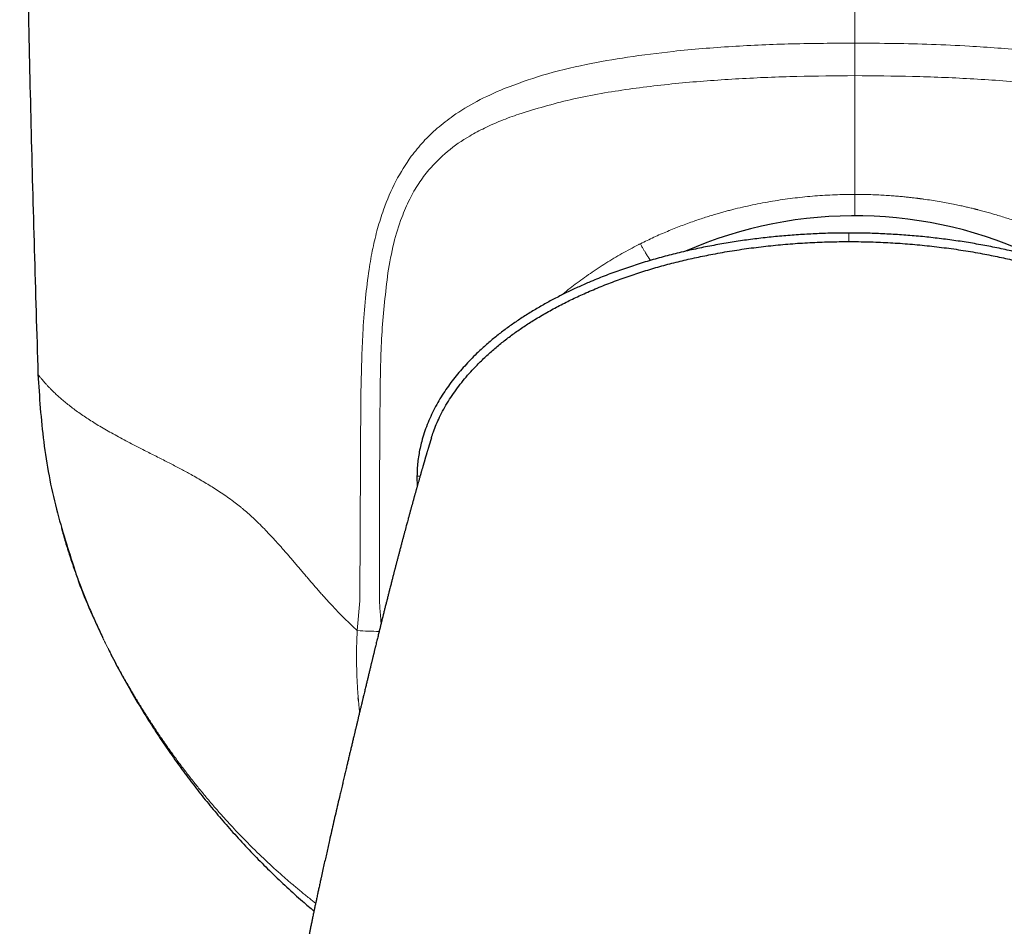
# Model space of a CAD drawing. Header units: millimetres. Extents: x 8 to 811, y 12 to 917.
# Tile 31 of 74: x 449 to 476, y 434 to 459. Entities that reach past the tile are written whole.
import ezdxf

# ---------------------------------------------------------------- set-up
doc = ezdxf.new("R2010")
doc.units = ezdxf.units.MM

msp = doc.modelspace()

# ---------------------------------------------------------------- linework, layer by layer
at = {"color": 252, "linetype": 'Continuous', "lineweight": 0}
for p, q in [((471.573, 452.759), (471.573, 452.524)), ((458.108, 442.626), (458.136, 448.421)), ((459.678, 446.062), (459.764, 446.062)), ((458.034, 441.805), (458.108, 442.626)), ((451.014, 441.626), (451.03, 441.592))]:
    msp.add_line(p, q, dxfattribs=at)
at = {"color": 7, "linetype": 'Continuous', "lineweight": 30}
msp.add_line((459.678, 446.062), (459.679, 445.764), dxfattribs=at)
msp.add_arc((471.736, 441.607), 11.628, 64.1846, 113.6355, dxfattribs=at)
for points, knots in [([(448.736, 480.107), (448.737, 478.94), (448.741, 476.607), (448.762, 473.108), (448.794, 469.609), (448.839, 466.11), (448.895, 462.632), (448.963, 459.174), (449.043, 455.738), (449.134, 452.302), (449.204, 450.012), (449.239, 448.867)], [0, 0, 0, 0, 0.1119894, 0.223983, 0.3359802, 0.4479803, 0.5599826, 0.6699864, 0.779991, 0.8899957, 1, 1, 1, 1]), ([(471.573, 452.759), (471.418, 452.758), (471.108, 452.756), (470.643, 452.739), (470.182, 452.714), (469.722, 452.677), (469.265, 452.631), (468.81, 452.575), (468.358, 452.509), (467.907, 452.432), (467.459, 452.344), (467.013, 452.246), (466.568, 452.135), (466.127, 452.013), (465.691, 451.878), (465.259, 451.732), (464.834, 451.573), (464.45, 451.416), (464.105, 451.264), (463.799, 451.12), (463.496, 450.968), (463.196, 450.806), (462.9, 450.635), (462.613, 450.456), (462.337, 450.271), (462.072, 450.079), (461.814, 449.876), (461.563, 449.663), (461.343, 449.46), (461.153, 449.27), (460.991, 449.096), (460.834, 448.918), (460.684, 448.733), (460.541, 448.542), (460.406, 448.345), (460.279, 448.14), (460.161, 447.927), (460.053, 447.707), (459.957, 447.481), (459.874, 447.251), (459.809, 447.033), (459.76, 446.828), (459.724, 446.636), (459.698, 446.444), (459.682, 446.252), (459.679, 446.126), (459.678, 446.062)], [0, 0, 0, 0, 0.030912, 0.061693, 0.092375, 0.122987, 0.153556, 0.18411, 0.214674, 0.245276, 0.275942, 0.306701, 0.337596, 0.368583, 0.399541, 0.430426, 0.461265, 0.492083, 0.515103, 0.538154, 0.561258, 0.584436, 0.607718, 0.631121, 0.653244, 0.675371, 0.697488, 0.719649, 0.741897, 0.757774, 0.77365, 0.789477, 0.805283, 0.821096, 0.836953, 0.852899, 0.868988, 0.885283, 0.901627, 0.917885, 0.934146, 0.947234, 0.960405, 0.973622, 0.986814, 1, 1, 1, 1]), ([(483.47, 446.062), (483.468, 446.141), (483.464, 446.297), (483.439, 446.533), (483.4, 446.769), (483.347, 447.004), (483.278, 447.237), (483.196, 447.467), (483.102, 447.692), (482.995, 447.911), (482.878, 448.124), (482.75, 448.331), (482.614, 448.531), (482.47, 448.724), (482.32, 448.909), (482.165, 449.088), (482.003, 449.261), (481.821, 449.444), (481.616, 449.634), (481.389, 449.831), (481.155, 450.017), (480.918, 450.195), (480.675, 450.363), (480.429, 450.523), (480.148, 450.694), (479.829, 450.874), (479.472, 451.06), (479.11, 451.234), (478.726, 451.404), (478.321, 451.57), (477.896, 451.729), (477.466, 451.876), (477.032, 452.009), (476.595, 452.131), (476.154, 452.241), (475.709, 452.34), (475.26, 452.428), (474.808, 452.506), (474.351, 452.573), (473.892, 452.63), (473.43, 452.677), (472.967, 452.714), (472.503, 452.739), (472.039, 452.756), (471.729, 452.758), (471.573, 452.759)], [0, 0, 0, 0, 0.0163607, 0.0326381, 0.0488873, 0.0651653, 0.0815212, 0.0978429, 0.1140484, 0.1302124, 0.1463912, 0.1625744, 0.178656, 0.1946069, 0.2104708, 0.2262836, 0.2420778, 0.2578806, 0.2781629, 0.2984073, 0.3185254, 0.3385443, 0.358493, 0.3783955, 0.3982715, 0.4255865, 0.4529175, 0.4802896, 0.5076184, 0.538537, 0.5693375, 0.6000492, 0.6306996, 0.6613142, 0.691918, 0.722536, 0.7531926, 0.7839159, 0.8147369, 0.8456441, 0.8765423, 0.9073902, 0.93823, 0.9690903, 1, 1, 1, 1]), ([(460.077, 447.115), (460.095, 447.172), (460.134, 447.296), (460.209, 447.486), (460.302, 447.695), (460.413, 447.908), (460.54, 448.126), (460.68, 448.337), (460.83, 448.543), (460.989, 448.743), (461.157, 448.936), (461.351, 449.142), (461.572, 449.358), (461.822, 449.581), (462.081, 449.793), (462.35, 449.995), (462.626, 450.187), (462.928, 450.38), (463.254, 450.573), (463.605, 450.763), (463.963, 450.942), (464.344, 451.117), (464.746, 451.287), (465.171, 451.452), (465.601, 451.603), (466.037, 451.742), (466.478, 451.869), (466.924, 451.984), (467.374, 452.087), (467.852, 452.184), (468.356, 452.272), (468.887, 452.349), (469.421, 452.413), (469.958, 452.463), (470.496, 452.498), (471.035, 452.52), (471.394, 452.522), (471.573, 452.524)], [0, 0, 0, 0, 0.013135, 0.029243, 0.045473, 0.06412, 0.08287, 0.101722, 0.120666, 0.139684, 0.158751, 0.177836, 0.202756, 0.227676, 0.252623, 0.277613, 0.30266, 0.327768, 0.357436, 0.387175, 0.416965, 0.446776, 0.480647, 0.514533, 0.548468, 0.58248, 0.616598, 0.650846, 0.685246, 0.719818, 0.759548, 0.799471, 0.839531, 0.879673, 0.919837, 0.959965, 1, 1, 1, 1]), ([(471.573, 452.524), (471.753, 452.522), (472.112, 452.52), (472.651, 452.498), (473.189, 452.463), (473.726, 452.413), (474.26, 452.349), (474.791, 452.272), (475.295, 452.184), (475.772, 452.087), (476.223, 451.984), (476.669, 451.869), (477.11, 451.742), (477.546, 451.603), (477.976, 451.452), (478.401, 451.287), (478.785, 451.125), (479.129, 450.967), (479.434, 450.818), (479.734, 450.66), (480.029, 450.494), (480.318, 450.318), (480.595, 450.137), (480.859, 449.95), (481.111, 449.758), (481.354, 449.556), (481.589, 449.345), (481.801, 449.137), (481.99, 448.936), (482.158, 448.743), (482.317, 448.543), (482.467, 448.337), (482.606, 448.126), (482.734, 447.908), (482.845, 447.695), (482.938, 447.486), (483.004, 447.318), (483.037, 447.216), (483.048, 447.182)], [0, 0, 0, 0, 0.040244, 0.080583, 0.120957, 0.161308, 0.201578, 0.24171, 0.281647, 0.3164, 0.35098, 0.385407, 0.419704, 0.453894, 0.488006, 0.522069, 0.556118, 0.581545, 0.606961, 0.632346, 0.657684, 0.682967, 0.708189, 0.731914, 0.75559, 0.779229, 0.802848, 0.826467, 0.845651, 0.864818, 0.883936, 0.902979, 0.92193, 0.940778, 0.959523, 0.975838, 0.99203, 1, 1, 1, 1]), ([(449.239, 448.867), (449.279, 448.244), (449.358, 446.995), (449.702, 445.179), (450.077, 444.02), (450.258, 443.458)], [0, 0, 0, 0, 0.338823, 0.679498, 1, 1, 1, 1]), ([(460.076, 447.116), (460.076, 447.115), (460.075, 447.113), (460.073, 447.108), (460.071, 447.101), (460.069, 447.093), (460.066, 447.084), (460.063, 447.074), (460.059, 447.063), (460.056, 447.053), (460.053, 447.042), (460.049, 447.031), (460.046, 447.02), (460.043, 447.01), (460.04, 447), (460.037, 446.991), (460.035, 446.982), (460.032, 446.972), (460.028, 446.96), (460.023, 446.945), (460.018, 446.927), (460.012, 446.908), (460.006, 446.888), (460, 446.869), (459.994, 446.85), (459.989, 446.83), (459.982, 446.809), (459.975, 446.784), (459.967, 446.757), (459.958, 446.728), (459.949, 446.696), (459.937, 446.658), (459.923, 446.611), (459.911, 446.568), (459.901, 446.537), (459.896, 446.52), (459.892, 446.504), (459.887, 446.489), (459.883, 446.474), (459.878, 446.457), (459.872, 446.436), (459.865, 446.413), (459.858, 446.389), (459.851, 446.365), (459.845, 446.343), (459.838, 446.319), (459.83, 446.292), (459.821, 446.26), (459.811, 446.227), (459.802, 446.195), (459.793, 446.163), (459.784, 446.133), (459.775, 446.101), (459.765, 446.065), (459.754, 446.026), (459.742, 445.984), (459.73, 445.945), (459.72, 445.908), (459.71, 445.873), (459.7, 445.837), (459.69, 445.801), (459.68, 445.767), (459.671, 445.735), (459.663, 445.705), (459.654, 445.674), (459.644, 445.639), (459.634, 445.602), (459.623, 445.564), (459.613, 445.529), (459.604, 445.495), (459.595, 445.461), (459.584, 445.424), (459.573, 445.383), (459.562, 445.342), (459.551, 445.303), (459.541, 445.266), (459.531, 445.231), (459.521, 445.195), (459.511, 445.158), (459.5, 445.119), (459.489, 445.078), (459.478, 445.037), (459.467, 444.996), (459.456, 444.957), (459.445, 444.916), (459.431, 444.866), (459.416, 444.809), (459.399, 444.747), (459.383, 444.687), (459.369, 444.635), (459.357, 444.592), (459.348, 444.557), (459.338, 444.521), (459.328, 444.484), (459.319, 444.448), (459.31, 444.417), (459.304, 444.393), (459.299, 444.374), (459.293, 444.353), (459.286, 444.327), (459.278, 444.297), (459.268, 444.257), (459.256, 444.211), (459.243, 444.162), (459.23, 444.113), (459.216, 444.063), (459.203, 444.012), (459.19, 443.961), (459.177, 443.914), (459.165, 443.869), (459.154, 443.824), (459.141, 443.778), (459.129, 443.731), (459.118, 443.688), (459.107, 443.645), (459.096, 443.602), (459.084, 443.559), (459.074, 443.521), (459.066, 443.488), (459.058, 443.457), (459.049, 443.422), (459.039, 443.382), (459.028, 443.341), (459.017, 443.3), (459.006, 443.256), (458.995, 443.211), (458.982, 443.162), (458.969, 443.111), (458.955, 443.055), (458.94, 442.999), (458.926, 442.942), (458.912, 442.89), (458.9, 442.84), (458.887, 442.791), (458.875, 442.741), (458.862, 442.689), (458.849, 442.641), (458.838, 442.595), (458.826, 442.548), (458.813, 442.497), (458.8, 442.445), (458.787, 442.395), (458.775, 442.344), (458.762, 442.293), (458.751, 442.25), (458.743, 442.218), (458.737, 442.192), (458.729, 442.162), (458.719, 442.122), (458.707, 442.075), (458.694, 442.022), (458.682, 441.973), (458.671, 441.926), (458.659, 441.878), (458.646, 441.826), (458.633, 441.771), (458.619, 441.715), (458.604, 441.655), (458.589, 441.592), (458.573, 441.53), (458.557, 441.465), (458.544, 441.409), (458.532, 441.362), (458.524, 441.33), (458.518, 441.302), (458.511, 441.273), (458.503, 441.24), (458.494, 441.205), (458.486, 441.17), (458.478, 441.138), (458.471, 441.108), (458.463, 441.076), (458.454, 441.039), (458.444, 440.999), (458.435, 440.96), (458.427, 440.926), (458.419, 440.893), (458.406, 440.839), (458.388, 440.765), (458.365, 440.668), (458.341, 440.568), (458.318, 440.471), (458.293, 440.37), (458.272, 440.281), (458.253, 440.202), (458.238, 440.137), (458.222, 440.071), (458.207, 440.011), (458.195, 439.958), (458.185, 439.916), (458.175, 439.877), (458.166, 439.837), (458.154, 439.79), (458.141, 439.736), (458.129, 439.683), (458.117, 439.636), (458.107, 439.591), (458.095, 439.543), (458.083, 439.494), (458.072, 439.448), (458.063, 439.408), (458.054, 439.37), (458.044, 439.329), (458.033, 439.284), (458.023, 439.242), (458.014, 439.207), (458.008, 439.179), (458.002, 439.153), (457.995, 439.124), (457.985, 439.084), (457.974, 439.039), (457.963, 438.994), (457.954, 438.955), (457.939, 438.891), (457.919, 438.807), (457.892, 438.695), (457.866, 438.584), (457.838, 438.468), (457.809, 438.348), (457.781, 438.23), (457.753, 438.112), (457.724, 437.988), (457.691, 437.85), (457.657, 437.705), (457.622, 437.555), (457.588, 437.412), (457.546, 437.232), (457.497, 437.023), (457.439, 436.775), (457.382, 436.526), (457.324, 436.275), (457.274, 436.051), (457.229, 435.855), (457.191, 435.687), (457.154, 435.519), (457.116, 435.35), (457.078, 435.175), (457.044, 435.022), (457.014, 434.885), (456.989, 434.771), (456.964, 434.653), (456.938, 434.534), (456.917, 434.437), (456.902, 434.365), (456.893, 434.322), (456.884, 434.279), (456.874, 434.233), (456.864, 434.184), (456.854, 434.137), (456.845, 434.095), (456.837, 434.056), (456.828, 434.012), (456.817, 433.96), (456.805, 433.903), (456.794, 433.849), (456.783, 433.797), (456.772, 433.744), (456.761, 433.688), (456.749, 433.633), (456.739, 433.582), (456.729, 433.534), (456.719, 433.483), (456.708, 433.428), (456.696, 433.372), (456.686, 433.321), (456.676, 433.271), (456.665, 433.214), (456.652, 433.15), (456.639, 433.085), (456.626, 433.02), (456.613, 432.955), (456.6, 432.889), (456.587, 432.819), (456.573, 432.748), (456.56, 432.68), (456.548, 432.618), (456.538, 432.564), (456.528, 432.513), (456.517, 432.458), (456.506, 432.396), (456.492, 432.326), (456.479, 432.252), (456.465, 432.178), (456.452, 432.107), (456.44, 432.044), (456.43, 431.988), (456.421, 431.94), (456.412, 431.892), (456.403, 431.839), (456.392, 431.779), (456.381, 431.717), (456.371, 431.661), (456.362, 431.613), (456.355, 431.571), (456.347, 431.529), (456.339, 431.482), (456.33, 431.429), (456.32, 431.37), (456.309, 431.305), (456.297, 431.237), (456.286, 431.171), (456.274, 431.104), (456.262, 431.032), (456.249, 430.955), (456.236, 430.878), (456.224, 430.805), (456.213, 430.736), (456.203, 430.672), (456.193, 430.614), (456.186, 430.569), (456.181, 430.535), (456.177, 430.511), (456.174, 430.49), (456.171, 430.472), (456.167, 430.45), (456.163, 430.42), (456.157, 430.381), (456.149, 430.335), (456.142, 430.285), (456.134, 430.236), (456.127, 430.189), (456.117, 430.125), (456.105, 430.044), (456.092, 429.957), (456.081, 429.882), (456.071, 429.818), (456.063, 429.759), (456.056, 429.71), (456.049, 429.664), (456.042, 429.614), (456.032, 429.547), (456.021, 429.463), (456.007, 429.361), (455.992, 429.253), (455.979, 429.158), (455.969, 429.08), (455.962, 429.026), (455.956, 428.979), (455.951, 428.942), (455.948, 428.915), (455.945, 428.893), (455.942, 428.87), (455.938, 428.838), (455.933, 428.797), (455.923, 428.723), (455.911, 428.624), (455.897, 428.508), (455.885, 428.403), (455.873, 428.304), (455.863, 428.211), (455.853, 428.126), (455.845, 428.052), (455.838, 427.988), (455.832, 427.927), (455.824, 427.858), (455.816, 427.776), (455.806, 427.676), (455.794, 427.563), (455.782, 427.436), (455.77, 427.309), (455.759, 427.183), (455.748, 427.062), (455.739, 426.953), (455.732, 426.862), (455.726, 426.794), (455.722, 426.736), (455.717, 426.683), (455.714, 426.634), (455.709, 426.574), (455.704, 426.508), (455.699, 426.432), (455.694, 426.36), (455.69, 426.295), (455.686, 426.241), (455.683, 426.195), (455.68, 426.152), (455.677, 426.101), (455.673, 426.041), (455.669, 425.971), (455.664, 425.89), (455.659, 425.794), (455.653, 425.68), (455.646, 425.547), (455.64, 425.4), (455.633, 425.24), (455.626, 425.065), (455.62, 424.88), (455.615, 424.685), (455.61, 424.481), (455.607, 424.265), (455.605, 424.035), (455.604, 423.878), (455.604, 423.797)], [0, 0, 0, 0, 0.007658, 0.014918, 0.021786, 0.028264, 0.034355, 0.039964, 0.045205, 0.050081, 0.054594, 0.058828, 0.062687, 0.066174, 0.06929, 0.072038, 0.074417, 0.076437, 0.079994, 0.083851, 0.088005, 0.092456, 0.09686, 0.100892, 0.104555, 0.108206, 0.112237, 0.116645, 0.121429, 0.12643, 0.131463, 0.136527, 0.144391, 0.15236, 0.154845, 0.157144, 0.159241, 0.161138, 0.1629, 0.165186, 0.167793, 0.170721, 0.17373, 0.176546, 0.179168, 0.181599, 0.184928, 0.188466, 0.192204, 0.195824, 0.199163, 0.202222, 0.205371, 0.20893, 0.213023, 0.217128, 0.221199, 0.224344, 0.227554, 0.230827, 0.23414, 0.237231, 0.239977, 0.242456, 0.245064, 0.247966, 0.251223, 0.254411, 0.257306, 0.259911, 0.262556, 0.26548, 0.268682, 0.271961, 0.274963, 0.27769, 0.28028, 0.282826, 0.285464, 0.288386, 0.291313, 0.29431, 0.297143, 0.29981, 0.302499, 0.305449, 0.310043, 0.314027, 0.317845, 0.321803, 0.32393, 0.326108, 0.328365, 0.330701, 0.333046, 0.335101, 0.336369, 0.337473, 0.33868, 0.340215, 0.342076, 0.344188, 0.347336, 0.350207, 0.352819, 0.355927, 0.358847, 0.361687, 0.364502, 0.366798, 0.369281, 0.371942, 0.37447, 0.376881, 0.378985, 0.381323, 0.3838, 0.385883, 0.387493, 0.388958, 0.390825, 0.39297, 0.395107, 0.397228, 0.399314, 0.401715, 0.404121, 0.406722, 0.409381, 0.412362, 0.415139, 0.417687, 0.420014, 0.422325, 0.424789, 0.42718, 0.42963, 0.431622, 0.43364, 0.436204, 0.438695, 0.440866, 0.443157, 0.445616, 0.447808, 0.448921, 0.450008, 0.451329, 0.452894, 0.455318, 0.457653, 0.459826, 0.461763, 0.463781, 0.466142, 0.468537, 0.470756, 0.473402, 0.476129, 0.478733, 0.481266, 0.484238, 0.485803, 0.487084, 0.488139, 0.48931, 0.490654, 0.492142, 0.493607, 0.494889, 0.496001, 0.497261, 0.49878, 0.500505, 0.502066, 0.503393, 0.504609, 0.506056, 0.509683, 0.51327, 0.51657, 0.519995, 0.523019, 0.526724, 0.528911, 0.530976, 0.533141, 0.535447, 0.536957, 0.538345, 0.539573, 0.540774, 0.542283, 0.544233, 0.546067, 0.54748, 0.54883, 0.550398, 0.552144, 0.553626, 0.554868, 0.555958, 0.557272, 0.558849, 0.560241, 0.561374, 0.562232, 0.56292, 0.563844, 0.565045, 0.566705, 0.568164, 0.569364, 0.570437, 0.574191, 0.577446, 0.580935, 0.58463, 0.588342, 0.592189, 0.595639, 0.599321, 0.603674, 0.60839, 0.612633, 0.617445, 0.621511, 0.628984, 0.636409, 0.643849, 0.651304, 0.658779, 0.663687, 0.6687, 0.673533, 0.678458, 0.683494, 0.688821, 0.691815, 0.695416, 0.698744, 0.702054, 0.705703, 0.707114, 0.708276, 0.709444, 0.710773, 0.71226, 0.713653, 0.714843, 0.715868, 0.717039, 0.718632, 0.720332, 0.721879, 0.723284, 0.724772, 0.726416, 0.728096, 0.729512, 0.730744, 0.732159, 0.733858, 0.735507, 0.736912, 0.738192, 0.739803, 0.741736, 0.743616, 0.745399, 0.747224, 0.749121, 0.751052, 0.753136, 0.755106, 0.756854, 0.758374, 0.75968, 0.761172, 0.762985, 0.764961, 0.767072, 0.769203, 0.771222, 0.773032, 0.774564, 0.775932, 0.777059, 0.778559, 0.780403, 0.782149, 0.783742, 0.785123, 0.786188, 0.787288, 0.78863, 0.790148, 0.791675, 0.793624, 0.795539, 0.797361, 0.799147, 0.801154, 0.803371, 0.805521, 0.80755, 0.809466, 0.811274, 0.81294, 0.814352, 0.815135, 0.815806, 0.816365, 0.816814, 0.817368, 0.818188, 0.819274, 0.820623, 0.82204, 0.823405, 0.824717, 0.825977, 0.82874, 0.831413, 0.833199, 0.835025, 0.836711, 0.838038, 0.839166, 0.840525, 0.842138, 0.844727, 0.847531, 0.850521, 0.853698, 0.855404, 0.856941, 0.858221, 0.859246, 0.860015, 0.860455, 0.861054, 0.861927, 0.863076, 0.8645, 0.868006, 0.871213, 0.87411, 0.876699, 0.879381, 0.881718, 0.883745, 0.885461, 0.887037, 0.888743, 0.891101, 0.89383, 0.89693, 0.900418, 0.904302, 0.907401, 0.910714, 0.914241, 0.916368, 0.918241, 0.91982, 0.921105, 0.922583, 0.923875, 0.925965, 0.928064, 0.930064, 0.931851, 0.933422, 0.934504, 0.935606, 0.936979, 0.938628, 0.940554, 0.942756, 0.945236, 0.94848, 0.952103, 0.956107, 0.960493, 0.965263, 0.970419, 0.975635, 0.981199, 0.987113, 0.993378, 1, 1, 1, 1]), ([(449.883, 444.636), (449.92, 444.506), (449.993, 444.247), (450.115, 443.862), (450.202, 443.598), (450.251, 443.465), (450.253, 443.457)], [0, 0, 0, 0, 0.326987, 0.653785, 0.980282, 1, 1, 1, 1]), ([(450.253, 443.457), (450.296, 443.338), (450.384, 443.093), (450.527, 442.725), (450.681, 442.354), (450.843, 441.986), (450.958, 441.745), (451.015, 441.624)], [0, 0, 0, 0, 0.190467, 0.393077, 0.59557, 0.797902, 1, 1, 1, 1]), ([(450.963, 441.732), (450.969, 441.721), (450.984, 441.688), (451.004, 441.646), (451.019, 441.615), (451.025, 441.604)], [0, 0, 0, 0, 0.260859, 0.732934, 1, 1, 1, 1]), ([(451.185, 441.281), (451.207, 441.237), (451.317, 441.013), (451.529, 440.617), (451.822, 440.093), (452.127, 439.581), (452.443, 439.079), (452.765, 438.597), (453.09, 438.133), (453.419, 437.688), (453.757, 437.252), (454.106, 436.825), (454.471, 436.399), (454.854, 435.974), (455.255, 435.551), (455.668, 435.137), (456.092, 434.735), (456.482, 434.381), (456.736, 434.165), (456.841, 434.076)], [0, 0, 0, 0, 0.015748, 0.081257, 0.146327, 0.211013, 0.27536, 0.339417, 0.399585, 0.45957, 0.519407, 0.579131, 0.638779, 0.701997, 0.765211, 0.828465, 0.891801, 0.955263, 1, 1, 1, 1]), ([(458.067, 439.877), (458.066, 439.889), (458.063, 439.914), (458.061, 439.938), (458.06, 439.95)], [0, 0, 0, 0, 0.500054, 1, 1, 1, 1])]:
    msp.add_open_spline(points, degree=3, knots=knots, dxfattribs=at)
at = {"color": 252, "linetype": 'Continuous', "lineweight": 0}
for points, knots in [([(471.736, 457.992), (471.736, 459.368), (471.736, 462.12), (471.736, 466.248), (471.736, 470.081), (471.736, 473.62), (471.736, 476.863), (471.736, 479.025), (471.736, 480.107)], [0, 0, 0, 0, 0.1866766, 0.3733505, 0.5600199, 0.7066846, 0.8533449, 1, 1, 1, 1]), ([(462.082, 456.74), (462.43, 456.868), (463.158, 457.137), (464.301, 457.405), (465.505, 457.616), (466.844, 457.786), (468.355, 457.91), (470.026, 457.981), (471.159, 457.989), (471.736, 457.992)], [0, 0, 0, 0, 0.1196418, 0.2504952, 0.3710345, 0.5007365, 0.6643238, 0.8289697, 1, 1, 1, 1]), ([(477.97, 457.605), (477.718, 457.641), (477.215, 457.712), (476.448, 457.793), (475.675, 457.859), (474.808, 457.917), (473.86, 457.961), (472.806, 457.984), (472.101, 457.989), (471.736, 457.992)], [0, 0, 0, 0, 0.1249836, 0.2499703, 0.3748648, 0.4999931, 0.6668091, 0.8271073, 1, 1, 1, 1]), ([(471.736, 457.992), (471.736, 457.896), (471.736, 457.706), (471.736, 457.448), (471.736, 457.228), (471.736, 457.14), (471.736, 457.095)], [0, 0, 0, 0, 0.251352, 0.499945, 0.748241, 1, 1, 1, 1]), ([(471.736, 457.095), (471.204, 457.091), (470.137, 457.083), (468.55, 457.018), (466.972, 456.905), (465.419, 456.723), (463.905, 456.466), (462.953, 456.179), (462.485, 456.037)], [0, 0, 0, 0, 0.166321, 0.334071, 0.499554, 0.669002, 0.837322, 1, 1, 1, 1]), ([(471.736, 457.095), (472.267, 457.091), (473.33, 457.084), (474.925, 457.017), (476.498, 456.909), (477.523, 456.778), (478.027, 456.714)], [0, 0, 0, 0, 0.249439, 0.499339, 0.753996, 1, 1, 1, 1]), ([(471.736, 453.823), (471.736, 453.83), (471.736, 453.932), (471.736, 454.127), (471.736, 454.405), (471.736, 454.673), (471.736, 454.913), (471.736, 455.128), (471.736, 455.32), (471.736, 455.506), (471.736, 455.679), (471.736, 455.842), (471.736, 455.994), (471.736, 456.141), (471.736, 456.285), (471.736, 456.424), (471.736, 456.559), (471.736, 456.689), (471.736, 456.806), (471.736, 456.911), (471.736, 457.005), (471.736, 457.065), (471.736, 457.095)], [0, 0, 0, 0, 0.004219, 0.069268, 0.133256, 0.196461, 0.259207, 0.308432, 0.357809, 0.40756, 0.457922, 0.503611, 0.550173, 0.5978, 0.646685, 0.697022, 0.749007, 0.802832, 0.858686, 0.904294, 0.951369, 1, 1, 1, 1]), ([(459.521, 454.874), (459.629, 455.01), (459.849, 455.288), (460.237, 455.657), (460.724, 456.036), (461.336, 456.412), (461.827, 456.628), (462.082, 456.74)], [0, 0, 0, 0, 0.159927, 0.325725, 0.499092, 0.73929, 1, 1, 1, 1]), ([(462.485, 456.037), (462.319, 455.978), (461.998, 455.861), (461.546, 455.659), (461.044, 455.392), (460.507, 455.033), (460.169, 454.674), (460.004, 454.499)], [0, 0, 0, 0, 0.177849, 0.345251, 0.502806, 0.757481, 1, 1, 1, 1]), ([(458.358, 451.755), (458.39, 451.95), (458.453, 452.332), (458.587, 452.881), (458.784, 453.508), (459.069, 454.195), (459.373, 454.651), (459.521, 454.874)], [0, 0, 0, 0, 0.171883, 0.337058, 0.496428, 0.753798, 1, 1, 1, 1]), ([(460.004, 454.499), (459.908, 454.376), (459.712, 454.123), (459.464, 453.682), (459.228, 453.136), (459.016, 452.458), (458.925, 451.935), (458.876, 451.658)], [0, 0, 0, 0, 0.155294, 0.319376, 0.496351, 0.733224, 1, 1, 1, 1]), ([(465.83, 452.462), (465.954, 452.523), (466.2, 452.644), (466.572, 452.806), (466.94, 452.954), (467.292, 453.083), (467.626, 453.194), (467.86, 453.266), (468.008, 453.308), (468.07, 453.326), (468.132, 453.343), (468.193, 453.36), (468.255, 453.376), (468.317, 453.392), (468.378, 453.408), (468.602, 453.464), (468.988, 453.551), (469.538, 453.652), (470.088, 453.729), (470.638, 453.783), (471.187, 453.817), (471.553, 453.821), (471.736, 453.823)], [0, 0, 0, 0, 0.068011, 0.134469, 0.199522, 0.263295, 0.31844, 0.372738, 0.383309, 0.39385, 0.404361, 0.414843, 0.425295, 0.435719, 0.446115, 0.456482, 0.548808, 0.640183, 0.730808, 0.820868, 0.910541, 1, 1, 1, 1]), ([(477.641, 452.462), (477.486, 452.538), (477.175, 452.689), (476.696, 452.891), (476.265, 453.054), (475.883, 453.183), (475.568, 453.28), (475.317, 453.35), (475.171, 453.389), (475.116, 453.403), (475.099, 453.407), (475.082, 453.412), (475.065, 453.416), (475.048, 453.42), (475.025, 453.426), (474.989, 453.435), (474.936, 453.448), (474.858, 453.466), (474.75, 453.491), (474.61, 453.522), (474.443, 453.557), (474.257, 453.593), (474.055, 453.629), (473.848, 453.662), (473.699, 453.684), (473.615, 453.696), (473.593, 453.699), (473.571, 453.701), (473.549, 453.704), (473.527, 453.707), (473.505, 453.71), (473.483, 453.713), (473.461, 453.716), (473.437, 453.719), (473.397, 453.724), (473.332, 453.731), (473.237, 453.742), (473.115, 453.755), (472.974, 453.768), (472.815, 453.782), (472.64, 453.794), (472.444, 453.806), (472.227, 453.815), (471.988, 453.822), (471.822, 453.823), (471.736, 453.823)], [0, 0, 0, 0, 0.08493, 0.169984, 0.255166, 0.31146, 0.36781, 0.417442, 0.439294, 0.442156, 0.445018, 0.447881, 0.450743, 0.453606, 0.456468, 0.46258, 0.471534, 0.483332, 0.50225, 0.525689, 0.553653, 0.586146, 0.618492, 0.654353, 0.688822, 0.692354, 0.695913, 0.699498, 0.703109, 0.706747, 0.710411, 0.714101, 0.717818, 0.721025, 0.726153, 0.737448, 0.753067, 0.773012, 0.797286, 0.8225, 0.851139, 0.883205, 0.918702, 0.957632, 1, 1, 1, 1]), ([(471.736, 453.234), (471.736, 453.241), (471.736, 453.265), (471.736, 453.315), (471.736, 453.383), (471.736, 453.459), (471.736, 453.541), (471.736, 453.63), (471.736, 453.724), (471.736, 453.79), (471.736, 453.823)], [0, 0, 0, 0, 0.0678297, 0.2066252, 0.3453786, 0.4762653, 0.6072175, 0.7381872, 0.8691189, 1, 1, 1, 1]), ([(463.656, 451.047), (463.782, 451.148), (464.042, 451.357), (464.452, 451.651), (464.88, 451.933), (465.32, 452.196), (465.622, 452.355), (465.773, 452.434)], [0, 0, 0, 0, 0.191823, 0.394021, 0.5961, 0.798083, 1, 1, 1, 1]), ([(465.83, 452.462), (465.82, 452.458), (465.801, 452.448), (465.783, 452.439), (465.773, 452.434)], [0, 0, 0, 0, 0.500014, 1, 1, 1, 1]), ([(465.83, 452.462), (465.845, 452.436), (465.874, 452.383), (465.918, 452.308), (465.966, 452.228), (466.016, 452.144), (466.066, 452.066), (466.094, 452.023), (466.106, 452.004)], [0, 0, 0, 0, 0.154637, 0.304111, 0.44843, 0.655078, 0.849879, 1, 1, 1, 1]), ([(458.136, 448.421), (458.143, 448.731), (458.155, 449.289), (458.192, 450.138), (458.25, 450.941), (458.323, 451.493), (458.358, 451.755)], [0, 0, 0, 0, 0.277881, 0.499061, 0.761289, 1, 1, 1, 1]), ([(458.876, 451.658), (458.814, 451.122), (458.689, 450.042), (458.672, 448.951), (458.663, 448.401)], [0, 0, 0, 0, 0.4967772, 1, 1, 1, 1]), ([(449.239, 448.867), (449.24, 448.866), (449.241, 448.865), (449.247, 448.856), (449.256, 448.842), (449.271, 448.823), (449.29, 448.798), (449.306, 448.776), (449.315, 448.766)], [0, 0, 0, 0, 0.1605239, 0.3239633, 0.4899734, 0.6582105, 0.8283325, 1, 1, 1, 1]), ([(449.315, 448.766), (449.324, 448.754), (449.343, 448.731), (449.378, 448.689), (449.419, 448.642), (449.465, 448.591), (449.517, 448.535), (449.557, 448.494), (449.576, 448.474)], [0, 0, 0, 0, 0.163369, 0.327957, 0.49384, 0.661093, 0.829789, 1, 1, 1, 1]), ([(449.576, 448.474), (449.6, 448.45), (449.648, 448.402), (449.731, 448.323), (449.822, 448.24), (449.923, 448.152), (450.035, 448.06), (450.157, 447.963), (450.292, 447.862), (450.434, 447.762), (450.582, 447.661), (450.736, 447.562), (450.9, 447.46), (451.077, 447.356), (451.263, 447.25), (451.457, 447.143), (451.66, 447.035), (451.869, 446.925), (452.016, 446.849), (452.089, 446.812)], [0, 0, 0, 0, 0.057896, 0.116402, 0.175531, 0.235296, 0.295715, 0.356806, 0.418594, 0.481104, 0.53775, 0.595024, 0.65295, 0.711499, 0.770426, 0.828385, 0.886148, 0.943443, 1, 1, 1, 1]), ([(458.663, 448.401), (458.656, 447.438), (458.643, 445.507), (458.642, 443.577), (458.642, 442.611)], [0, 0, 0, 0, 0.49932, 1, 1, 1, 1]), ([(452.09, 446.812), (452.144, 446.784), (452.25, 446.73), (452.413, 446.648), (452.573, 446.567), (452.73, 446.487), (452.884, 446.408), (453.034, 446.331), (453.178, 446.254), (453.318, 446.179), (453.411, 446.128), (453.457, 446.103)], [0, 0, 0, 0, 0.1309202, 0.2570609, 0.3784296, 0.4950303, 0.6068638, 0.7120585, 0.8126495, 0.9086318, 1, 1, 1, 1]), ([(453.457, 446.103), (453.513, 446.071), (453.624, 446.009), (453.791, 445.912), (453.955, 445.813), (454.118, 445.711), (454.286, 445.602), (454.455, 445.486), (454.582, 445.394), (454.662, 445.334), (454.699, 445.306), (454.735, 445.278), (454.77, 445.25), (454.806, 445.222), (454.84, 445.193), (454.911, 445.135), (455.019, 445.042), (455.166, 444.908), (455.319, 444.762), (455.47, 444.61), (455.619, 444.455), (455.76, 444.303), (455.859, 444.194), (455.915, 444.131), (455.933, 444.111), (455.951, 444.091), (455.969, 444.071), (455.986, 444.051), (456.023, 444.009), (456.08, 443.944), (456.16, 443.852), (456.245, 443.753), (456.336, 443.646), (456.43, 443.535), (456.522, 443.426), (456.608, 443.324), (456.689, 443.229), (456.767, 443.138), (456.847, 443.045), (456.931, 442.949), (457.02, 442.847), (457.146, 442.706), (457.306, 442.531), (457.497, 442.329), (457.681, 442.141), (457.859, 441.967), (457.977, 441.858), (458.034, 441.805)], [0, 0, 0, 0, 0.0387852, 0.0762224, 0.1123148, 0.1480384, 0.183735, 0.221488, 0.2576702, 0.2655787, 0.2734091, 0.2811614, 0.288836, 0.296433, 0.3039527, 0.3113954, 0.3422, 0.3743205, 0.407789, 0.4426341, 0.4744569, 0.5073807, 0.5372757, 0.541255, 0.5452492, 0.5492584, 0.5532827, 0.5573219, 0.5613762, 0.5781326, 0.5961566, 0.6154512, 0.636019, 0.6578629, 0.6792411, 0.6985864, 0.7163294, 0.7336005, 0.7510814, 0.7694662, 0.7893262, 0.8097622, 0.8520118, 0.8921588, 0.9302039, 0.9661495, 1, 1, 1, 1]), ([(450.258, 443.458), (450.269, 443.423), (450.447, 442.827), (450.716, 442.264), (450.968, 441.735)], [0, 0, 0, 0, 0.059746, 1, 1, 1, 1]), ([(458.642, 442.611), (458.653, 442.473), (458.67, 442.271), (458.686, 442.069), (458.69, 442.006)], [0, 0, 0, 0, 0.686231, 1, 1, 1, 1]), ([(458.034, 441.805), (458.03, 441.747), (458.024, 441.625), (458.017, 441.433), (458.013, 441.225), (458.013, 441.018), (458.015, 440.813), (458.021, 440.611), (458.03, 440.4), (458.043, 440.178), (458.054, 440.027), (458.06, 439.95)], [0, 0, 0, 0, 0.09427, 0.197263, 0.309003, 0.429515, 0.532262, 0.64066, 0.754732, 0.874502, 1, 1, 1, 1]), ([(458.635, 441.782), (458.536, 441.784), (458.318, 441.789), (458.134, 441.8), (458.034, 441.805)], [0, 0, 0, 0, 0.456159, 1, 1, 1, 1]), ([(451.161, 441.332), (451.118, 441.417), (451.034, 441.585), (451.021, 441.612), (451.014, 441.626)], [0, 0, 0, 0, 0.507874, 1, 1, 1, 1]), ([(456.887, 434.292), (456.829, 434.338), (456.694, 434.443), (456.487, 434.611), (456.262, 434.799), (456.038, 434.992), (455.812, 435.193), (455.582, 435.403), (455.348, 435.625), (455.129, 435.84), (454.925, 436.046), (454.737, 436.241), (454.545, 436.446), (454.348, 436.663), (454.145, 436.892), (453.942, 437.129), (453.739, 437.374), (453.536, 437.625), (453.331, 437.886), (453.126, 438.157), (452.927, 438.43), (452.733, 438.703), (452.548, 438.975), (452.368, 439.248), (452.193, 439.519), (452.027, 439.786), (451.885, 440.019), (451.767, 440.219), (451.671, 440.385), (451.579, 440.547), (451.493, 440.703), (451.413, 440.85), (451.339, 440.988), (451.272, 441.115), (451.212, 441.232), (451.178, 441.299), (451.161, 441.332)], [0, 0, 0, 0, 0.024982, 0.058216, 0.09167, 0.125456, 0.159689, 0.194488, 0.229998, 0.266396, 0.294102, 0.322489, 0.35165, 0.381681, 0.412661, 0.444634, 0.475725, 0.507759, 0.540678, 0.574361, 0.608692, 0.641688, 0.675025, 0.708565, 0.742175, 0.775729, 0.809112, 0.831397, 0.853529, 0.875485, 0.897236, 0.918733, 0.939551, 0.960044, 0.980194, 1, 1, 1, 1]), ([(458.067, 439.877), (458.071, 439.83), (458.081, 439.724), (458.093, 439.618), (458.099, 439.56)], [0, 0, 0, 0, 0.449391, 1, 1, 1, 1])]:
    msp.add_open_spline(points, degree=3, knots=knots, dxfattribs=at)

doc.saveas('drawing.dxf')
